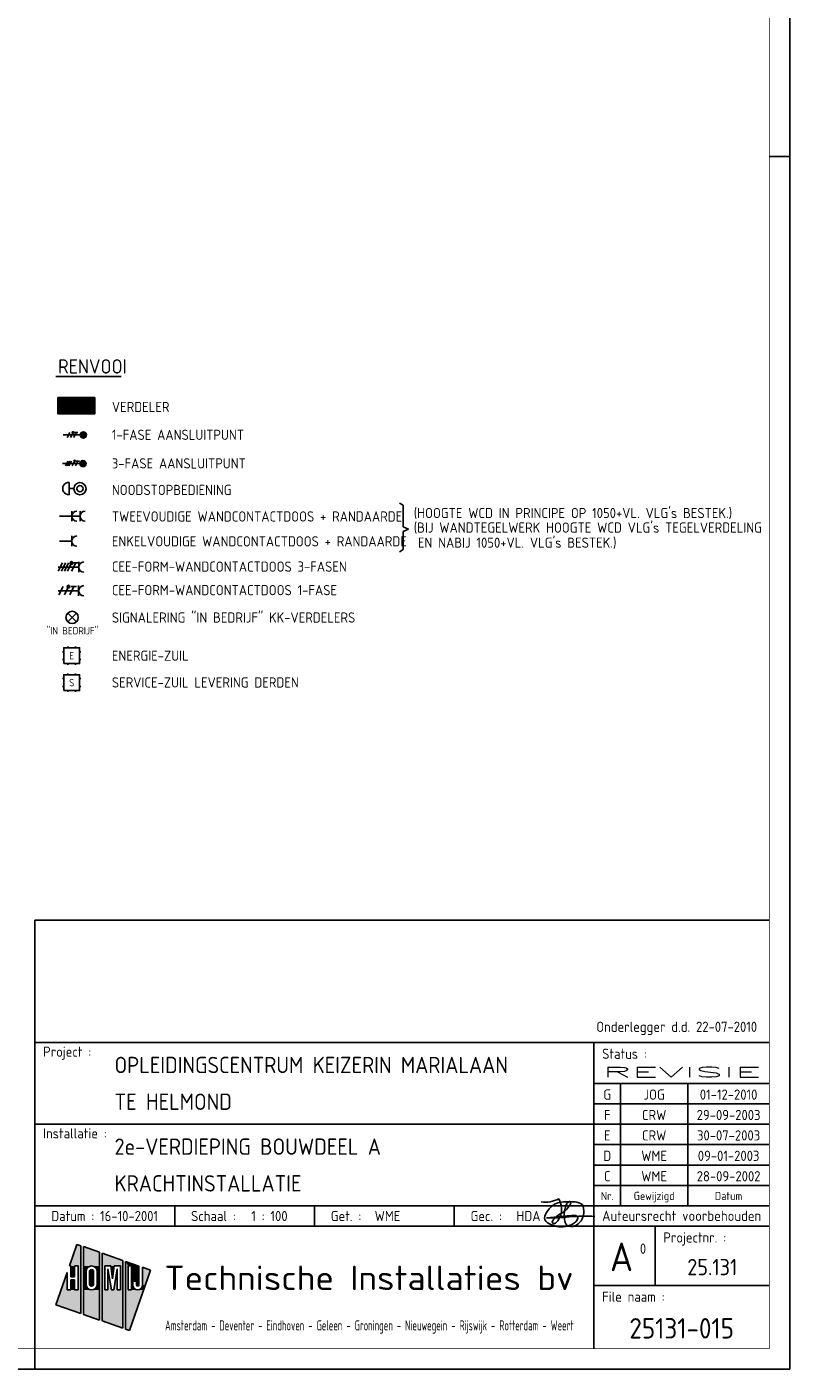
# Model space of a CAD drawing. Header units: millimetres. Extents: x -6587 to 112885, y 244 to 84344.
# Tile 37 of 57: x 93613 to 112885, y 244 to 33122. Entities that reach past the tile are written whole.
import ezdxf
from ezdxf.enums import TextEntityAlignment as Align

# ---------------------------------------------------------------- set-up
doc = ezdxf.new("R2010")
doc.units = ezdxf.units.MM
doc.header["$LTSCALE"] = 100
doc.layers.get('0').update_dxf_attribs({"color": 9, "linetype": 'CONTINUOUS'})
for name, color, linetype in [('02-61-50-lijn050', 90, 'CONTINUOUS'), ('EB63109-_ATTRIB', 2, 'CONTINUOUS'), ('EB6331--_ATTRIB', 2, 'CONTINUOUS'), ('EB6721--_ATTRIB', 2, 'CONTINUOUS'), ('EL62203-_KRACHT-WCD230', 3, 'CONTINUOUS'), ('EL62204-_KRACHT-ASP230', 3, 'CONTINUOUS'), ('EL62205-_KRACHT-KAST', 3, 'CONTINUOUS'), ('EL62208-_KRACHT-WCD400', 3, 'CONTINUOUS'), ('EL62209-_KRACHT-ASP400', 3, 'CONTINUOUS'), ('EL63103-_LICHT-WCD230V', 3, 'CONTINUOUS'), ('EL6331--_BELET230V', 3, 'CONTINUOUS'), ('EL6441--_DATACOM', 3, 'CONTINUOUS'), ('EL6721--_GEB-BEH-AUTO', 3, 'CONTINUOUS'), ('LIJN025', 10, 'CONTINUOUS'), ('LIJN050', 90, 'CONTINUOUS'), ('TEKST18', 1, 'CONTINUOUS'), ('TEKST25', 10, 'CONTINUOUS'), ('TEKST35', 50, 'CONTINUOUS'), ('TEKST50', 90, 'CONTINUOUS'), ('TEKST70', 130, 'CONTINUOUS')]:
    doc.layers.add(name, color=color, linetype=linetype)
doc.styles.add('1_8', font='iso', dxfattribs={"width": 0.7, "height": 1.8})
doc.styles.add('3_5', font='iso', dxfattribs={"height": 3.5})
doc.styles.add('HELV', font='ISO.SHX')
doc.styles.add('ISO', font='ISO.SHX')
doc.styles.add('MAATVOERING', font='iso.shx')
doc.styles.add('NORATT', font='isocp.shx')
doc.styles.add('ROMAND', font='romand')
doc.styles.get("Standard").update_dxf_attribs({"font": 'iso.shx'})

# ---------------------------------------------------------------- blocks, each defined once
blk = doc.blocks.new('A0-G')
at = {"layer": 'LIJN025'}
for p, q in [((1184, 297), (1189, 297)), ((1004, 80), (1184, 80)), ((1141, 80), (1141, 5)), ((1141, 70), (1184, 70)), ((1147.5, 70), (1147.5, 40)), ((1164, 70), (1164, 40)), ((1141, 65), (1184, 65)), ((1004, 60), (1141, 60)), ((1141, 60), (1184, 60)), ((1141, 55), (1184, 55)), ((1141, 50), (1184, 50)), ((1141, 45), (1184, 45)), ((1004, 40), (1184, 40)), ((1038.25, 35), (1038.25, 40)), ((1072.5, 35), (1072.5, 40)), ((1106.75, 35), (1106.75, 40)), ((1004, 35), (1184, 35)), ((1156, 35), (1156, 20.5)), ((1014.28, 30.55), (1012.44, 25.28)), ((1015.23, 30.22), (1014.28, 30.55)), ((1015.23, 13.64), (1015.23, 30.22)), ((1019.81, 28.62), (1015.85, 30)), ((1015.85, 30), (1015.85, 13.42)), ((1019.81, 12.03), (1019.81, 28.62)), ((1025.53, 26.61), (1020.49, 28.38)), ((1020.49, 28.38), (1020.49, 11.8)), ((1025.53, 10.03), (1025.53, 26.61)), ((1029.46, 25.24), (1026.21, 26.37)), ((1026.21, 26.37), (1026.21, 9.79)), ((1011.88, 23.67), (1009.11, 15.78)), ((1011.88, 19.41), (1011.88, 23.67)), ((1012.44, 25.28), (1012.78, 25.28)), ((1012.78, 25.28), (1012.78, 22.62)), ((1013.68, 25.28), (1014.58, 25.28)), ((1013.68, 22.62), (1013.68, 25.28)), ((1014.58, 25.28), (1014.58, 19.41)), ((1016.51, 23.91), (1016.61, 24.43)), ((1016.51, 20.8), (1016.51, 23.91)), ((1016.61, 24.43), (1016.9, 24.86)), ((1016.9, 24.86), (1017.35, 25.18)), ((1017.35, 25.18), (1017.88, 25.28)), ((1017.39, 23.89), (1017.46, 24.14)), ((1017.39, 20.81), (1017.39, 23.89)), ((1017.46, 24.14), (1017.63, 24.32)), ((1017.63, 24.32), (1017.89, 24.39)), ((1017.88, 25.28), (1018.41, 25.18)), ((1017.89, 24.39), (1018.13, 24.32)), ((1018.13, 24.32), (1018.31, 24.14)), ((1018.31, 24.14), (1018.38, 23.89)), ((1018.38, 23.89), (1018.38, 20.81)), ((1018.41, 25.18), (1018.85, 24.88)), ((1018.85, 24.88), (1019.14, 24.45)), ((1019.14, 24.45), (1019.25, 23.91)), ((1019.25, 23.91), (1019.25, 20.8)), ((1021.1, 19.41), (1021.1, 25.28)), ((1021.1, 25.28), (1022.62, 25.28)), ((1022.72, 19.41), (1021.87, 24.56)), ((1021.87, 24.56), (1021.87, 19.41)), ((1022.62, 25.28), (1023, 22.14)), ((1023, 22.14), (1023.38, 25.28)), ((1024.15, 24.56), (1023.29, 19.41)), ((1023.38, 25.28), (1024.92, 25.28)), ((1024.15, 19.41), (1024.15, 24.56)), ((1024.92, 25.28), (1024.92, 19.41)), ((1026.81, 19.41), (1026.81, 25.28)), ((1026.81, 25.28), (1027.69, 25.28)), ((1027.14, 9.47), (1032.31, 24.24)), ((1027.69, 25.28), (1027.69, 19.41)), ((1029.46, 20.62), (1029.46, 25.24)), ((1032.31, 24.24), (1030.31, 24.94)), ((1030.31, 24.94), (1030.31, 20.61)), ((1012.78, 22.62), (1013.68, 22.62)), ((1013.68, 21.86), (1012.78, 21.86)), ((1012.78, 21.86), (1012.78, 19.41)), ((1013.68, 19.41), (1013.68, 21.86)), ((1016.61, 20.28), (1016.51, 20.8)), ((1016.91, 19.82), (1016.61, 20.28)), ((1017.37, 19.52), (1016.91, 19.82)), ((1017.45, 20.57), (1017.39, 20.81)), ((1017.64, 20.38), (1017.45, 20.57)), ((1017.89, 20.32), (1017.64, 20.38)), ((1018.14, 20.38), (1017.89, 20.32)), ((1018.32, 20.56), (1018.14, 20.38)), ((1018.38, 20.81), (1018.32, 20.56)), ((1018.86, 19.83), (1018.43, 19.53)), ((1019.15, 20.26), (1018.86, 19.83)), ((1019.25, 20.8), (1019.15, 20.26)), ((1028.02, 20.61), (1028.02, 21.54)), ((1028.02, 21.54), (1028.88, 21.54)), ((1028.09, 20.16), (1028.02, 20.61)), ((1028.34, 19.76), (1028.09, 20.16)), ((1028.7, 19.5), (1028.34, 19.76)), ((1028.88, 21.54), (1028.88, 20.62)), ((1028.88, 20.62), (1028.97, 20.41)), ((1028.97, 20.41), (1029.17, 20.33)), ((1029.17, 20.33), (1029.37, 20.41)), ((1029.37, 20.41), (1029.46, 20.62)), ((1029.99, 19.77), (1029.61, 19.5)), ((1030.24, 20.17), (1029.99, 19.77)), ((1030.31, 20.61), (1030.24, 20.17)), ((1141, 20.5), (1184, 20.5)), ((1012.78, 19.41), (1011.88, 19.41)), ((1014.58, 19.41), (1013.68, 19.41)), ((1017.91, 19.41), (1017.37, 19.52)), ((1018.43, 19.53), (1017.91, 19.41)), ((1021.87, 19.41), (1021.1, 19.41)), ((1023.29, 19.41), (1022.72, 19.41)), ((1024.92, 19.41), (1024.15, 19.41)), ((1027.69, 19.41), (1026.81, 19.41)), ((1029.16, 19.41), (1028.7, 19.5)), ((1029.61, 19.5), (1029.16, 19.41)), ((1009.11, 15.78), (1015.23, 13.64)), ((1015.85, 13.42), (1019.81, 12.03)), ((1020.49, 11.8), (1025.53, 10.03)), ((1026.21, 9.79), (1027.14, 9.47)), ((1004, 0), (1004, 5))]:
    blk.add_line(p, q, dxfattribs=at)
blk.add_lwpolyline([(1189, 841), (1189, 0), (0, 0), (0, 841)], close=True, dxfattribs=at)
for points in [[(1012.44, 25.28), (1014.28, 30.55), (1015.23, 25.28), (1015.23, 30.22)], [(1015.85, 25.28), (1015.85, 30), (1019.81, 25.28), (1019.81, 28.62)], [(1020.49, 25.28), (1020.49, 28.38), (1025.53, 25.28), (1025.53, 26.61)], [(1026.21, 19.41), (1026.21, 26.37), (1026.81, 19.41), (1026.81, 25.28)], [(1026.81, 25.28), (1026.21, 26.37), (1027.69, 25.28), (1026.21, 26.37)], [(1027.69, 25.28), (1026.21, 26.37), (1029.46, 25.24), (1026.21, 26.37)], [(1010.39, 19.41), (1011.88, 23.67), (1011.88, 19.41), (1011.88, 23.67)], [(1012.78, 22.62), (1012.78, 25.28), (1013.68, 22.62), (1013.68, 25.28)], [(1014.58, 19.41), (1014.58, 25.28), (1015.23, 19.41), (1015.23, 25.28)], [(1015.85, 23.91), (1015.85, 25.28), (1016.51, 23.91), (1016.61, 24.43)], [(1016.61, 24.43), (1015.85, 25.28), (1016.9, 24.86), (1015.85, 25.28)], [(1016.9, 24.86), (1015.85, 25.28), (1017.35, 25.18), (1015.85, 25.28)], [(1017.35, 25.18), (1015.85, 25.28), (1017.88, 25.28), (1015.85, 25.28)], [(1015.85, 20.8), (1015.85, 23.91), (1016.51, 20.8), (1016.51, 23.91)], [(1017.39, 23.89), (1017.46, 24.14), (1018.38, 23.89), (1018.31, 24.14)], [(1017.39, 20.81), (1017.39, 23.89), (1018.38, 20.81), (1018.38, 23.89)], [(1017.46, 24.14), (1017.63, 24.32), (1018.31, 24.14), (1018.13, 24.32)], [(1017.63, 24.32), (1017.89, 24.39), (1018.13, 24.32), (1017.89, 24.39)], [(1018.41, 25.18), (1017.88, 25.28), (1018.41, 25.18), (1019.81, 25.28)], [(1018.85, 24.88), (1018.41, 25.18), (1018.85, 24.88), (1019.81, 25.28)], [(1019.14, 24.45), (1018.85, 24.88), (1019.14, 24.45), (1019.81, 25.28)], [(1019.25, 23.91), (1019.14, 24.45), (1019.81, 23.91), (1019.81, 25.28)], [(1019.25, 20.8), (1019.25, 23.91), (1019.81, 20.8), (1019.81, 23.91)], [(1020.49, 19.41), (1020.49, 25.28), (1021.1, 19.41), (1021.1, 25.28)], [(1021.87, 19.41), (1021.87, 24.56), (1022.72, 19.41), (1021.87, 24.56)], [(1023, 22.14), (1022.62, 25.28), (1023, 22.14), (1023.38, 25.28)], [(1023.29, 19.41), (1024.15, 24.56), (1024.15, 19.41), (1024.15, 24.56)], [(1024.92, 19.41), (1024.92, 25.28), (1025.53, 19.41), (1025.53, 25.28)], [(1027.69, 25.24), (1027.69, 25.28), (1029.46, 25.24)], [(1027.69, 21.54), (1027.69, 25.24), (1029.46, 21.54), (1029.46, 25.24)], [(1030.31, 20.61), (1030.31, 24.94), (1031.04, 20.61), (1032.31, 24.24)], [(1012.78, 19.41), (1012.78, 21.86), (1013.68, 19.41), (1013.68, 21.86)], [(1015.85, 19.41), (1015.85, 20.8), (1015.85, 19.41), (1016.51, 20.8)], [(1015.85, 19.41), (1016.51, 20.8), (1015.85, 19.41), (1016.61, 20.28)], [(1015.85, 19.41), (1016.61, 20.28), (1015.85, 19.41), (1016.91, 19.82)], [(1015.85, 19.41), (1016.91, 19.82), (1015.85, 19.41), (1017.37, 19.52)], [(1017.45, 20.57), (1017.39, 20.81), (1018.32, 20.56), (1018.38, 20.81)], [(1017.64, 20.38), (1017.45, 20.57), (1018.14, 20.38), (1018.32, 20.56)], [(1017.89, 20.32), (1017.64, 20.38), (1017.89, 20.32), (1018.14, 20.38)], [(1018.43, 19.53), (1018.86, 19.83), (1018.43, 19.53), (1019.81, 19.41)], [(1018.86, 19.83), (1019.15, 20.26), (1018.86, 19.83), (1019.81, 19.41)], [(1019.81, 19.41), (1019.15, 20.26), (1019.81, 20.8), (1019.25, 20.8)], [(1027.69, 19.41), (1027.69, 21.54), (1028.02, 20.61), (1028.02, 21.54)], [(1027.69, 19.41), (1028.02, 20.61), (1027.69, 19.41), (1028.09, 20.16)], [(1027.69, 19.41), (1028.09, 20.16), (1027.69, 19.41), (1028.34, 19.76)], [(1027.69, 19.41), (1028.34, 19.76), (1027.69, 19.41), (1028.7, 19.5)], [(1028.02, 20.61), (1028.02, 21.54), (1028.09, 20.16), (1028.02, 20.61)], [(1028.88, 20.62), (1028.88, 21.54), (1028.97, 20.41), (1028.88, 21.54)], [(1028.97, 20.41), (1028.88, 21.54), (1029.17, 20.33), (1028.88, 21.54)], [(1029.17, 20.33), (1028.88, 21.54), (1029.37, 20.41), (1028.88, 21.54)], [(1029.37, 20.41), (1028.88, 21.54), (1029.46, 20.62), (1028.88, 21.54)], [(1029.46, 20.62), (1028.88, 21.54), (1029.46, 20.62), (1029.46, 21.54)], [(1030.62, 19.41), (1029.61, 19.5), (1030.62, 19.41), (1029.99, 19.77)], [(1030.62, 19.41), (1029.99, 19.77), (1031.04, 20.61), (1030.24, 20.17)], [(1030.24, 20.17), (1030.31, 20.61), (1030.24, 20.17), (1031.04, 20.61)], [(1009.11, 15.78), (1010.39, 19.41), (1015.23, 13.64), (1015.23, 19.41)], [(1015.85, 19.41), (1017.37, 19.52), (1015.85, 19.41), (1017.91, 19.41)], [(1015.85, 13.42), (1015.85, 19.41), (1019.81, 12.03), (1019.81, 19.41)], [(1017.91, 19.41), (1018.43, 19.53), (1017.91, 19.41), (1019.81, 19.41)], [(1020.49, 11.8), (1020.49, 19.41), (1025.53, 10.03), (1025.53, 19.41)], [(1026.21, 9.79), (1026.21, 19.41), (1027.14, 9.47), (1030.62, 19.41)], [(1027.69, 19.41), (1028.7, 19.5), (1027.69, 19.41), (1029.16, 19.41)], [(1029.16, 19.41), (1030.62, 19.41), (1029.61, 19.5), (1030.62, 19.41)]]:
    blk.add_solid(points, dxfattribs=at)
at = {"layer": 'LIJN050'}
for p, q in [((1184, 110), (1004, 110)), ((1004, 110), (1004, 5))]:
    blk.add_line(p, q, dxfattribs=at)
at = {"layer": 'LIJN050', "const_width": 0.2}
blk.add_lwpolyline([(1184, 836), (25, 836), (25, 5), (1184, 5)], close=True, dxfattribs=at)
at = {"layer": 'TEKST18', "style": 'ISO'}
for s, p in [('Nr.', (1144.25, 41.43)), ('Gewijzigd', (1155.75, 41.43)), ('Datum', (1174, 41.43))]:
    blk.add_text(s, height=2, dxfattribs=at).set_placement(p, align=Align.CENTER)
at = {"layer": 'TEKST18', "style": 'ISO', "width": 0.67468}
blk.add_text('Amsterdam - Deventer - Eindhoven - Geleen - Groningen - Nieuwegein - Rijswijk - Rotterdam - Weert', height=2.5, dxfattribs=at).set_placement((1035.88, 9.47), (1136, 9.47), align=Align.FIT)
at = {"layer": 'TEKST25', "style": 'ISO'}
for s, p in [('Project :', (1006, 76.5)), ('Status :', (1143, 76)), ('Installatie :', (1006, 56.5)), ('Datum :', (1008, 36.25)), ('Schaal :', (1042.25, 36.25)), ('Get. :', (1076.5, 36.25)), ('Gec. :', (1110.75, 36.25)), ('Projectnr. :', (1158, 31)), ('File naam :', (1143, 16.5))]:
    blk.add_text(s, height=2.5, dxfattribs=at).set_placement(p)
at = {"layer": 'TEKST25', "style": 'ISO', "width": 1.015814}
blk.add_text('Auteursrecht voorbehouden', height=2.5, dxfattribs=at).set_placement((1143, 36.3), (1182, 36.3), align=Align.FIT)
at = {"layer": 'TEKST25', "style": 'ROMAND', "width": 2.899115}
blk.add_attdef('STATUS', text='', height=2.5, dxfattribs=at).set_placement((1143, 71.5), (1182, 71.5), align=Align.FIT)
at = {"layer": 'TEKST25', "style": 'ISO'}
for tag, p in [('E', (1144.25, 66)), ('NAAM-E', (1155.75, 66)), ('DATUM-E', (1174, 66)), ('D', (1144.25, 61)), ('NAAM-D', (1155.75, 61)), ('DATUM-D', (1174, 61)), ('C', (1144.25, 56)), ('NAAM-C', (1155.75, 56)), ('DATUM-C', (1174, 56)), ('B', (1144.25, 51)), ('NAAM-B', (1155.75, 51)), ('DATUM-B', (1174, 51)), ('A', (1144.25, 46)), ('NAAM-A', (1155.75, 46)), ('DATUM-A', (1174, 46))]:
    blk.add_attdef(tag, text='', height=2.5, dxfattribs=at).set_placement(p, align=Align.CENTER)
for tag, p in [('DATUM', (1021.75, 36.25)), ('SCHAAL', (1057, 36.25)), ('GETEKEND', (1087.25, 36.25)), ('GECONTOL.', (1122, 36.25)), ('FORMAAT', (1152.25, 28.25))]:
    blk.add_attdef(tag, p, '', height=2.5, dxfattribs=at)
at = {"layer": 'TEKST35', "style": 'ISO'}
for tag, p in [('PROJECT', (1023.5, 72.5)), ('PLAATS', (1023.5, 63.5)), ('INSTALLATIE-REGEL1', (1023.5, 52.5)), ('INSTALLATIE-REGEL2', (1023.5, 43.5))]:
    blk.add_attdef(tag, p, '', height=4, dxfattribs=at)
blk.add_attdef('PROJ.NR.', text='', height=4, dxfattribs=at).set_placement((1170, 23), align=Align.CENTER)
at = {"layer": 'TEKST50', "style": 'HELV', "width": 1.169753}
blk.add_text('Technische Installaties bv', height=6, dxfattribs=at).set_placement((1035.72, 19.36), (1135.99, 19.36), align=Align.FIT)
at = {"layer": 'TEKST50', "style": 'ISO'}
blk.add_attdef('FILE-NAAM', text='', height=5, dxfattribs=at).set_placement((1162.5, 7.5), align=Align.CENTER)
at = {"layer": 'TEKST70', "style": 'HELV'}
blk.add_text('A', height=7, dxfattribs=at).set_placement((1147.75, 24), align=Align.CENTER)
blk = doc.blocks.new('PRHDA')
at = {"layer": '02-61-50-lijn050', "color": 50, "linetype": 'ByBlock', "flags": 128}
blk.add_lwpolyline([(-70, 246, 0.043806), (-705, 234, -0.031193), (-1253, 209), (-809, 257, 0.003454), (-595, 274, -0.231177), (-497, 236, -0.175519), (-494, 194, -0.153375), (-552, 106, -0.056813), (-651, 43, -0.100205), (-852, -8, -0.16296), (-1242, 100, -0.379529), (-1301, 251, -0.14016), (-1100, 518, -0.143334), (-940, 590, -0.06258), (-558, 601, -0.12688), (-385, 542, -0.169413), (-357, 496, -0.095564), (-353, 276, -0.080055), (-384, 187, -0.126486), (-523, 35, -0.214891), (-713, 6, -0.203106), (-762, 34, -0.121177), (-821, 172, -0.121604), (-801, 453, -0.010614), (-783, 511, -0.021915), (-760, 562, -0.15615), (-707, 606, -0.050224), (-686, 611, -0.295436), (-670, 603, -0.250173), (-667, 558, -0.167384), (-891, 324, 0.121525), (-1106, 142, 0.14194), (-1116, 115, 0.153562), (-1114, 98, 0.520832), (-1040, 81, 0.362036), (-958, 675, -0.145439), (-1391, 601)], format="xyb", dxfattribs=at)
blk = doc.blocks.new('ES2X2')
at = {"color": 1}
for p, q in [((-0.72, -0.21), (-0.72, 0.11)), ((-0.64, -0.25), (-0.64, 0.15)), ((-0.6, 1.15), (-0.6, 0.35)), ((-0.6, 0.75), (0.6, 0.15)), ((-0.56, -0.25), (-0.56, 0.15)), ((-0.48, -0.21), (-0.48, 0.11)), ((-0.6, -0.05), (0.6, -0.65)), ((-0.6, -0.85), (0.6, -1.45)), ((-0.6, -1.25), (0.6, -1.85)), ((-0.6, -1.65), (0.6, -2.25))]:
    blk.add_line(p, q, dxfattribs=at)
for p, q in [((-0.45, 1.4), (-0.45, 2.6)), ((-0.15, 1.27), (-0.15, 2.73)), ((0, 1.25), (0, -3)), ((0.15, 1.27), (0.15, 2.73)), ((0.45, 1.4), (0.45, 2.6))]:
    blk.add_line(p, q)
blk.add_circle((-0.6, -0.05), 0.2, dxfattribs=at)
blk.add_circle((0, 2), 0.75)
at = {"style": '1_8'}
for tag, flags, p in [('VERMOGEN', 9, (-2.5, 4.5)), ('GROEP', 8, (0, 4.5)), ('SCHAK', 8, (2.5, 4.5)), ('KAST', 9, (7, 4.5)), ('DOEL', 8, (-2.5, 1))]:
    blk.add_attdef(tag, text='', height=1.8, rotation=90, dxfattribs=dict(at, flags=flags)).set_placement(p, align=Align.MIDDLE_LEFT)
at = {"style": '1_8', "flags": 8}
blk.add_attdef('TAL', text='', height=1.8, rotation=90, dxfattribs=at).set_placement((2.5, 4.5), align=Align.MIDDLE_CENTER)
at = {"style": '1_8', "flags": 9}
blk.add_attdef('M_CODE', text='', height=1.8, dxfattribs=at).set_placement((0, 0), align=Align.MIDDLE_CENTER)
blk = doc.blocks.new('ES1116A2')
for p, q in [((-1.5, 0.75), (-1.75, 0.75)), ((-0.75, 1.5), (-0.75, 1.75)), ((0.75, 1.5), (0.75, 1.75)), ((1.5, 0.75), (1.75, 0.75)), ((-1.5, -0.75), (-1.75, -0.75)), ((-0.75, -1.5), (-0.75, -1.75)), ((0.75, -1.5), (0.75, -1.75)), ((1.5, -0.75), (1.75, -0.75))]:
    blk.add_line(p, q)
blk.add_lwpolyline([(-1.5, -1.5), (1.5, -1.5), (1.5, 1.5), (-1.5, 1.5)], close=True)
at = {"style": '1_8', "flags": 8}
for tag, p in [('NUMMER', (0, 3)), ('CODE', (0, 0))]:
    blk.add_attdef(tag, text='', height=1.8, dxfattribs=at).set_placement(p, align=Align.MIDDLE)
blk.add_attdef('M_CODE', text='', height=1.8, dxfattribs=at).set_placement((0, 0), align=Align.MIDDLE_CENTER)
blk = doc.blocks.new('ES081001')
for p, q in [((1.06, -1.06), (-1.06, 1.06)), ((-1.06, -1.06), (1.06, 1.06))]:
    blk.add_line(p, q)
blk.add_circle((0, 0), 1.5)
at = {"color": 2, "style": '1_8', "flags": 8}
for tag, p in [('NUMMER', (0, 5.5)), ('CODE', (0, 3))]:
    blk.add_attdef(tag, text='', height=1.8, dxfattribs=at).set_placement(p, align=Align.MIDDLE)
at = {"style": '1_8', "flags": 8}
blk.add_attdef('M_CODE', text='', height=1.8, dxfattribs=at).set_placement((0, 0), align=Align.MIDDLE_CENTER)
blk = doc.blocks.new('ES2W2A')
at = {"color": 0}
for p, q in [((-1.25, 2), (1.25, 2)), ((0, 2), (0, -3))]:
    blk.add_line(p, q, dxfattribs=at)
at = {"color": 1}
for p, q in [((-1, 1.5), (-1, 0.17)), ((-1, 0.83), (1, -0.17)), ((-1.2, -0.77), (-1.2, -0.23)), ((-1.07, -0.83), (-1.07, -0.17)), ((-1, -0.5), (1, -1.5)), ((-1, -1.83), (1, -2.83)), ((-0.93, -0.83), (-0.93, -0.17)), ((-0.8, -0.77), (-0.8, -0.23))]:
    blk.add_line(p, q, dxfattribs=at)
blk.add_circle((-1, -0.5), 0.333, dxfattribs=at)
at = {"color": 0}
blk.add_arc((0, 3.25), 1.25, 180, 0, dxfattribs=at)
at = {"style": '1_8'}
for tag, flags, p in [('VERMOGEN', 9, (-2.5, 6.25)), ('SCHAK', 8, (2.5, 6.25)), ('GROEP', 8, (0, 4.25)), ('TAL', 8, (2.5, 6.25)), ('KAST', 9, (7, 6.25))]:
    blk.add_attdef(tag, text='', height=1.8, rotation=90, dxfattribs=dict(at, flags=flags)).set_placement(p, align=Align.MIDDLE_CENTER)
at = {"style": '1_8', "flags": 8}
blk.add_attdef('DOEL', text='', height=1.8, rotation=90, dxfattribs=at).set_placement((-2.5, 2.75), align=Align.MIDDLE_LEFT)
at = {"style": '1_8', "flags": 9}
blk.add_attdef('M_CODE', text='', height=1.8, dxfattribs=at).set_placement((0, 0), align=Align.MIDDLE_CENTER)
blk = doc.blocks.new('ES3W1A')
for p, q in [((1.25, 0), (-1.25, 0)), ((0, 0), (0, -3))]:
    blk.add_line(p, q)
blk.add_arc((0, 1.25), 1.25, 180, 0)
at = {"style": '1_8'}
for tag, flags, p in [('VERMOGEN', 9, (-2.5, 4.25)), ('SCHAK', 8, (2.5, 4.25)), ('KAST', 9, (7, 4.25)), ('TAL', 8, (2.5, 4.25))]:
    blk.add_attdef(tag, text='', height=1.8, rotation=90, dxfattribs=dict(at, flags=flags)).set_placement(p, align=Align.MIDDLE_CENTER)
at = {"style": '1_8', "flags": 8}
for tag, p in [('GROEP', (0, 2.25)), ('DOEL', (-2.5, 0.75))]:
    blk.add_attdef(tag, text='', height=1.8, rotation=90, dxfattribs=at).set_placement(p, align=Align.MIDDLE_LEFT)
at = {"style": '1_8', "flags": 9}
blk.add_attdef('M_CODE', text='', height=1.8, dxfattribs=at).set_placement((0, 0), align=Align.MIDDLE_CENTER)
blk = doc.blocks.new('ES111454')
for p, q in [((-1.51, 2.61), (1.49, 2.61)), ((-0.01, 2.61), (-0.01, 1.44))]:
    blk.add_line(p, q)
for radius in [1.5, 0.75]:
    blk.add_circle((0.01, -0.08), radius)
blk.add_arc((-0.01, 2.64), 1.5, 358.854, 181.146)
at = {"style": '1_8'}
for tag, flags, p in [('NUMMER', 8, (0.01, 5.42)), ('CODE', 8, (0.01, 2.92)), ('M_CODE', 9, (0.01, -0.08))]:
    blk.add_attdef(tag, text='', height=2, dxfattribs=dict(at, flags=flags)).set_placement(p, align=Align.MIDDLE)
blk = doc.blocks.new('ES3X2')
at = {"color": 210}
for p, q in [((-0.6, 0.65), (-0.6, -0.15)), ((-0.6, 0.25), (0.6, -0.35)), ((-0.72, -0.71), (-0.72, -0.39)), ((-0.64, -0.75), (-0.64, -0.35)), ((-0.6, -0.55), (0.6, -1.15)), ((-0.6, -1.35), (0.6, -1.95)), ((-0.56, -0.75), (-0.56, -0.35)), ((-0.48, -0.71), (-0.48, -0.39))]:
    blk.add_line(p, q, dxfattribs=at)
for p, q in [((-0.45, 1.4), (-0.45, 2.6)), ((-0.15, 1.27), (-0.15, 2.73)), ((0, 1.25), (0, -3)), ((0.15, 1.27), (0.15, 2.73)), ((0.45, 1.4), (0.45, 2.6))]:
    blk.add_line(p, q)
blk.add_circle((0, 2), 0.75)
blk.add_circle((-0.6, -0.55), 0.2, dxfattribs=at)
at = {"style": '1_8'}
for tag, flags, p in [('VERMOGEN', 9, (-2.5, 4.5)), ('GROEP', 8, (0, 4.5)), ('SCHAK', 8, (2.5, 4.5)), ('KAST', 9, (7, 4.5)), ('DOEL', 8, (-2.5, 1))]:
    blk.add_attdef(tag, text='', height=1.8, rotation=90, dxfattribs=dict(at, flags=flags)).set_placement(p, align=Align.MIDDLE_LEFT)
at = {"style": '1_8', "flags": 8}
blk.add_attdef('TAL', text='', height=1.8, rotation=90, dxfattribs=at).set_placement((2.5, 4.5), align=Align.MIDDLE_CENTER)
at = {"style": '1_8', "flags": 9}
blk.add_attdef('M_CODE', text='', height=1.8, dxfattribs=at).set_placement((0, 0), align=Align.MIDDLE_CENTER)
blk = doc.blocks.new('ES111261')
for p, q in [((-5, 1.75), (5, 1.75)), ((-5, 1.5), (5, 1.5)), ((-5, 1.25), (5, 1.25)), ((-5, 1), (5, 1)), ((-5, 0.75), (5, 0.75)), ((-5, 0.5), (5, 0.5)), ((-5, 0.25), (5, 0.25)), ((-5, 0), (5, 0)), ((-5, -0.25), (5, -0.25)), ((-5, -0.5), (5, -0.5)), ((-5, -0.75), (5, -0.75)), ((-5, -1), (5, -1)), ((-5, -1.25), (5, -1.25)), ((-5, -1.5), (5, -1.5)), ((-5, -1.75), (5, -1.75)), ((-5, -2), (5, -2))]:
    blk.add_line(p, q)
blk.add_lwpolyline([(-5, -2), (5, -2), (5, 2), (-5, 2)], close=True)
for tag, height, style, flags, p in [('GROEPI', 1.8, '1_8', 9, (0, 9.5)), ('GROEP', 1.8, '1_8', 8, (0, 7.5)), ('CODE', 3.5, '3_5', 8, (0, 4.5)), ('M_CODE', 1.8, '1_8', 9, (0, 0)), ('KAST', 1.8, '1_8', 9, (0, -3.5)), ('VERMOGEN', 1.8, '1_8', 9, (0, -5.5)), ('DOEL', 1.8, '1_8', 9, (0, -7.5)), ('VERMOGENI', 1.8, '1_8', 9, (0, -9.5)), ('DOELI', 1.8, '1_8', 9, (0, -11.5))]:
    blk.add_attdef(tag, text='', height=height, dxfattribs=dict(style=style, flags=flags)).set_placement(p, align=Align.MIDDLE_CENTER)
at = {"style": '1_8', "flags": 9}
blk.add_attdef('RUIMTE', text='', height=1.8, dxfattribs=at).set_placement((0, -9.5), align=Align.MIDDLE)
blk = doc.blocks.new('ES2W4A')
at = {"color": 0}
for p, q in [((-1.25, 2), (1.25, 2)), ((0, 2), (0, -3))]:
    blk.add_line(p, q, dxfattribs=at)
at = {"color": 1}
for p, q in [((-1.2, -0.02), (-1.2, 0.52)), ((-1.07, -0.08), (-1.07, 0.58)), ((-1, 1.75), (-1, 0.75)), ((-1, 1.25), (1, 0.25)), ((-1, 0.25), (1, -0.75)), ((-0.93, -0.08), (-0.93, 0.58)), ((-0.8, -0.02), (-0.8, 0.52)), ((-1, -0.5), (1, -1.5)), ((-1, -1.25), (1, -2.25)), ((-1, -2), (1, -3))]:
    blk.add_line(p, q, dxfattribs=at)
blk.add_circle((-1, 0.25), 0.333, dxfattribs=at)
at = {"color": 0}
blk.add_arc((0, 3.25), 1.25, 180, 0, dxfattribs=at)
at = {"style": '1_8'}
for tag, flags, p in [('VERMOGEN', 9, (-3.75, 5.5)), ('GROEP', 8, (1.25, 5.5)), ('DOEL', 8, (-1.25, 5.5)), ('KAST', 9, (3.75, 5.5)), ('TAL', 8, (-3.75, 5.5))]:
    blk.add_attdef(tag, text='', height=1.8, rotation=90, dxfattribs=dict(at, flags=flags)).set_placement(p, align=Align.MIDDLE_LEFT)
at = {"color": 0, "style": '1_8', "width": 0.7, "flags": 8}
blk.add_attdef('SCHAK', text='', height=1.8, rotation=90, dxfattribs=at).set_placement((3.75, 4.25), align=Align.MIDDLE_LEFT)
at = {"style": '1_8', "flags": 9}
blk.add_attdef('M_CODE', text='', height=1.8, dxfattribs=at).set_placement((0, 0), align=Align.MIDDLE_CENTER)
blk = doc.blocks.new('ES3W2A')
for p, q in [((1.25, 2), (-1.25, 2)), ((1.25, 0), (-1.25, 0)), ((0, 2), (0, -3))]:
    blk.add_line(p, q)
for centre in [(0, 3.25), (0, 1.25)]:
    blk.add_arc(centre, 1.25, 180, 0)
at = {"color": 0, "style": 'NORATT'}
for tag, flags, p in [('VERMOGEN', 9, (-2.5, 5)), ('GROEP', 8, (0, 5)), ('SCHAK', 8, (2.5, 5)), ('TAL', 8, (2.5, 5)), ('GELIJK', 9, (5, 5)), ('KAST', 9, (7, 5))]:
    blk.add_attdef(tag, text='', height=1.8, rotation=90, dxfattribs=dict(at, flags=flags)).set_placement(p, align=Align.MIDDLE_CENTER)
at = {"color": 0, "style": 'NORATT', "flags": 8}
blk.add_attdef('DOEL', text='', height=1.8, rotation=90, dxfattribs=at).set_placement((-2.5, 5), align=Align.MIDDLE_LEFT)
at = {"color": 0, "style": 'NORATT', "flags": 9}
blk.add_attdef('M_CODE', text='', height=1.8, dxfattribs=at).set_placement((0, 0), align=Align.MIDDLE_CENTER)
blk = doc.blocks.new('OPMHOOGTEWCD')
at = {"layer": 'LIJN025'}
for p, q in [((7919, 269, -1050), (7832, 321, -1050)), ((7919, 269, -1050), (7919, -259, -1050)), ((7919, -259, -1050), (8047, -317, -1050)), ((8047, -317, -1050), (7919, -375, -1050)), ((7919, -375, -1050), (7919, -817, -1050)), ((7919, -817, -1050), (7832, -869, -1050))]:
    blk.add_line(p, q, dxfattribs=at)
at = {"layer": 'TEKST25'}
for s, p in [("(HOOGTE WCD IN PRINCIPE OP 1050+VL. VLG's BESTEK.)", (8179, -47, -1050)), ("(BIJ WANDTEGELWERK HOOGTE WCD VLG's TEGELVERDELING ", (8179, -404, -1050)), ("EN NABIJ 1050+VL. VLG's BESTEK.)", (8281, -773, -1050))]:
    blk.add_text(s, height=250, dxfattribs=at).set_placement(p)
blk = doc.blocks.new('RENVKRROC')
at = {"layer": 'LIJN025'}
blk.add_line((514, 13313), (2115, 13313), dxfattribs=at)
at = {"layer": 'EL62203-_KRACHT-WCD230', "xscale": 100, "yscale": 100, "zscale": 100, "rotation": 270}
blk.add_blockref('ES3W2A', (904, 9892, 1050), dxfattribs=at)
at = {"layer": 'EL62204-_KRACHT-ASP230', "xscale": 100, "yscale": 100, "zscale": 100, "rotation": 270}
blk.add_blockref('ES3X2', (987, 11882), dxfattribs=at)
at = {"layer": 'EL62205-_KRACHT-KAST', "xscale": 90, "yscale": 100, "zscale": 100}
blk.add_blockref('ES111261', (1013, 12599), dxfattribs=at)
at = {"layer": 'EL62208-_KRACHT-WCD400', "xscale": 100, "yscale": 100, "zscale": 100, "rotation": 270}
blk.add_blockref('ES2W4A', (872, 8646, 1050), dxfattribs=at)
at = {"layer": 'EL62209-_KRACHT-ASP400', "xscale": 100, "yscale": 100, "zscale": 100, "rotation": 270}
blk.add_blockref('ES2X2', (976, 11182), dxfattribs=at)
at = {"layer": 'EL63103-_LICHT-WCD230V', "xscale": 100, "yscale": 100, "zscale": 100, "rotation": 270}
for name, p in [('ES3W1A', (903, 9282)), ('ES2W2A', (870, 8066))]:
    blk.add_blockref(name, p, dxfattribs=at)
at = {"layer": 'EL6331--_BELET230V'}
ref = blk.add_blockref('ES081001', (910, 7414), dxfattribs=dict(at, xscale=100, yscale=100, zscale=100))
ref.add_attrib('CODE', '"IN BEDRIJF"', dxfattribs={"layer": 'EB6331--_ATTRIB', "color": 1, "height": 180, "style": '1_8', "flags": 8}).set_placement((918, 7103), align=Align.MIDDLE)
at = {"layer": 'EL6441--_DATACOM', "color": 3, "xscale": -100, "yscale": 100, "zscale": 100, "rotation": 90}
blk.add_blockref('ES111454', (1095, 10567), dxfattribs=at)
at = {"layer": 'EL6721--_GEB-BEH-AUTO'}
ref = blk.add_blockref('ES1116A2', (899, 6476), dxfattribs=dict(at, xscale=130, yscale=130, zscale=130))
ref.add_attrib('CODE', 'E', dxfattribs={"layer": 'EB6721--_ATTRIB', "color": 1, "height": 180, "style": '1_8', "flags": 8}).set_placement((899, 6476), align=Align.MIDDLE)
ref = blk.add_blockref('ES1116A2', (899, 5815), dxfattribs=dict(at, xscale=130, yscale=130, zscale=130))
ref.add_attrib('CODE', 'S', dxfattribs={"layer": 'EB6721--_ATTRIB', "color": 1, "height": 180, "style": '1_8', "flags": 8}).set_placement((899, 5815), align=Align.MIDDLE)
at = {"layer": 'TEKST50'}
blk.add_blockref('OPMHOOGTEWCD', (1104, 9892, 1050), dxfattribs=at)
at = {"layer": 'TEKST25'}
for s, p in [('VERDELER', (1884, 12442)), ('1-FASE AANSLUITPUNT', (1884, 11760)), ('3-FASE AANSLUITPUNT', (1884, 11060)), ('NOODSTOPBEDIENING', (1884, 10410)), ('TWEEVOUDIGE WANDCONTACTDOOS + RANDAARDE', (1884, 9760)), ('ENKELVOUDIGE WANDCONTACTDOOS + RANDAARDE', (1884, 9151)), ('CEE-FORM-WANDCONTACTDOOS 3-FASEN', (1884, 8532)), ('CEE-FORM-WANDCONTACTDOOS 1-FASE', (1884, 7956)), ('SIGNALERING "IN BEDRIJF" KK-VERDELERS', (1884, 7285)), ('ENERGIE-ZUIL', (1884, 6350)), ('SERVICE-ZUIL LEVERING DERDEN', (1884, 5695))]:
    blk.add_text(s, height=250, dxfattribs=at).set_placement(p)
at = {"layer": 'TEKST35'}
blk.add_text('RENVOOI', height=350, dxfattribs=at).set_placement((567, 13385))

msp = doc.modelspace()

# ---------------------------------------------------------------- block references
ref = msp.add_blockref('A0-G', (-6587, 244), dxfattribs=dict(xscale=100, yscale=100, zscale=100))
ref.add_attrib('PROJECT', 'OPLEIDINGSCENTRUM KEIZERIN MARIALAAN', (95763, 7494), dxfattribs={"layer": 'TEKST35', "height": 400, "style": 'ISO'})
ref.add_attrib('PLAATS', 'TE HELMOND', (95763, 6594), dxfattribs={"layer": 'TEKST35', "height": 400, "style": 'ISO'})
ref.add_attrib('INSTALLATIE-REGEL1', '2e-VERDIEPING BOUWDEEL A ', (95763, 5494), dxfattribs={"layer": 'TEKST35', "height": 400, "style": 'ISO'})
ref.add_attrib('INSTALLATIE-REGEL2', 'KRACHTINSTALLATIE', (95763, 4594), dxfattribs={"layer": 'TEKST35', "height": 400, "style": 'ISO'})
ref.add_attrib('PROJ.NR.', '25.131', dxfattribs={"layer": 'TEKST35', "height": 400, "style": 'ISO'}).set_placement((110413, 2544), align=Align.CENTER)
ref.add_attrib('FILE-NAAM', '25131-015', dxfattribs={"layer": 'TEKST50', "height": 500, "style": 'ISO'}).set_placement((109663, 994), align=Align.CENTER)
ref.add_attrib('DATUM', '16-10-2001', (95409, 3869), dxfattribs={"layer": 'TEKST25', "height": 250, "style": 'ISO'})
ref.add_attrib('SCHAAL', '1 : 100', (99113, 3869), dxfattribs={"layer": 'TEKST25', "height": 250, "style": 'ISO'})
ref.add_attrib('GETEKEND', 'WME', (102138, 3869), dxfattribs={"layer": 'TEKST25', "height": 250, "style": 'ISO'})
ref.add_attrib('GECONTOL.', 'HDA', (105613, 3869), dxfattribs={"layer": 'TEKST25', "height": 250, "style": 'ISO'})
ref.add_attrib('STATUS', 'REVISIE', dxfattribs={"layer": 'TEKST25', "height": 250, "style": 'ROMAND', "width": 2.899115}).set_placement((107713, 7394), (111613, 7394), align=Align.FIT)
ref.add_attrib('FORMAAT', '0', (108638, 3069), dxfattribs={"layer": 'TEKST25', "height": 250, "style": 'ISO'})
ref.add_attrib('A', 'C', dxfattribs={"layer": 'TEKST25', "height": 250, "style": 'ISO'}).set_placement((107838, 4844), align=Align.CENTER)
ref.add_attrib('NAAM-A', 'WME', dxfattribs={"layer": 'TEKST25', "height": 250, "style": 'ISO'}).set_placement((108988, 4844), align=Align.CENTER)
ref.add_attrib('DATUM-A', '28-09-2002', dxfattribs={"layer": 'TEKST25', "height": 250, "style": 'ISO'}).set_placement((110813, 4844), align=Align.CENTER)
ref.add_attrib('B', 'D', dxfattribs={"layer": 'TEKST25', "height": 250, "style": 'ISO'}).set_placement((107838, 5344), align=Align.CENTER)
ref.add_attrib('NAAM-B', 'WME', dxfattribs={"layer": 'TEKST25', "height": 250, "style": 'ISO'}).set_placement((108988, 5344), align=Align.CENTER)
ref.add_attrib('DATUM-B', '09-01-2003', dxfattribs={"layer": 'TEKST25', "height": 250, "style": 'ISO'}).set_placement((110813, 5344), align=Align.CENTER)
ref.add_attrib('C', 'E', dxfattribs={"layer": 'TEKST25', "height": 250, "style": 'ISO'}).set_placement((107838, 5844), align=Align.CENTER)
ref.add_attrib('NAAM-C', 'CRW', dxfattribs={"layer": 'TEKST25', "height": 250, "style": 'ISO'}).set_placement((108988, 5844), align=Align.CENTER)
ref.add_attrib('DATUM-C', '30-07-2003', dxfattribs={"layer": 'TEKST25', "height": 250, "style": 'ISO'}).set_placement((110813, 5844), align=Align.CENTER)
ref.add_attrib('D', 'F', dxfattribs={"layer": 'TEKST25', "height": 250, "style": 'ISO'}).set_placement((107838, 6344), align=Align.CENTER)
ref.add_attrib('NAAM-D', 'CRW', dxfattribs={"layer": 'TEKST25', "height": 250, "style": 'ISO'}).set_placement((108988, 6344), align=Align.CENTER)
ref.add_attrib('DATUM-D', '29-09-2003', dxfattribs={"layer": 'TEKST25', "height": 250, "style": 'ISO'}).set_placement((110813, 6344), align=Align.CENTER)
ref.add_attrib('E', 'G', dxfattribs={"layer": 'TEKST25', "height": 250, "style": 'ISO'}).set_placement((107838, 6844), align=Align.CENTER)
ref.add_attrib('NAAM-E', 'JOG', dxfattribs={"layer": 'TEKST25', "height": 250, "style": 'ISO'}).set_placement((108988, 6844), align=Align.CENTER)
ref.add_attrib('DATUM-E', '01-12-2010', dxfattribs={"layer": 'TEKST25', "height": 250, "style": 'ISO'}).set_placement((110813, 6844), align=Align.CENTER)
at = {"layer": 'EB63109-_ATTRIB'}
msp.add_blockref('RENVKRROC', (93813, 11244), dxfattribs=at)
at = {"layer": 'TEKST50'}
msp.add_blockref('PRHDA', (107608, 3738), dxfattribs=at)

# ---------------------------------------------------------------- texts
at = {"layer": 'TEKST25', "style": 'MAATVOERING'}
msp.add_text('Onderlegger d.d. 22-07-2010', height=250, dxfattribs=at).set_placement((107569, 8504))

doc.saveas('drawing.dxf')
